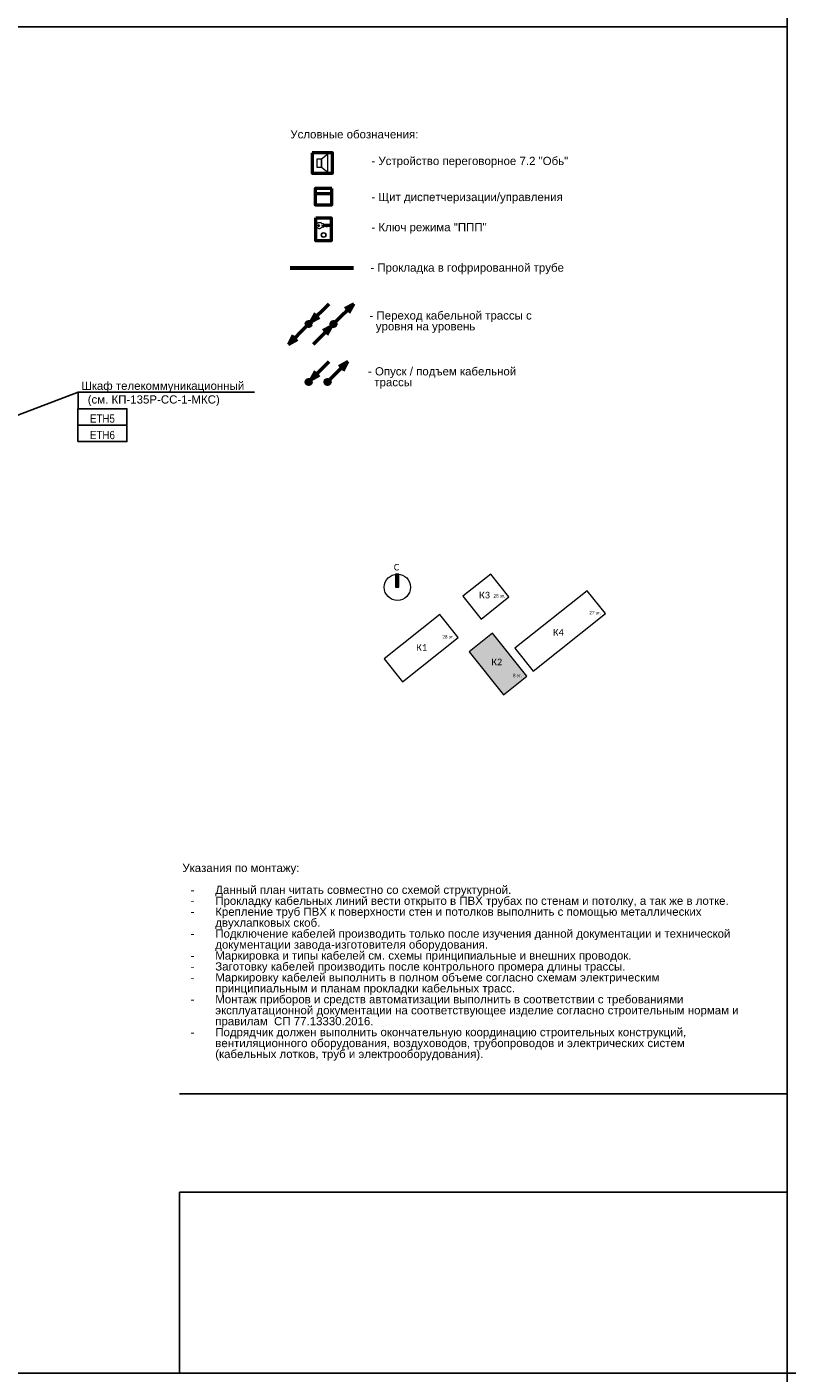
# Model space of a CAD drawing. Header units: millimetres. Extents: x -277772 to 277599, y -59564 to 282085.
# Tile 58 of 192: x -117920 to -94774, y 9064 to 50064. Entities that reach past the tile are written whole.
import ezdxf
from ezdxf import colors
from ezdxf.entities.mleader import LeaderData, LeaderLine
from ezdxf.enums import TextEntityAlignment as Align
from ezdxf.math import Vec2, Vec3

# ---------------------------------------------------------------- set-up
doc = ezdxf.new("R2018")
doc.units = ezdxf.units.MM
doc.set_wipeout_variables(frame=1)
doc.layers.add('EI_HATCH_GALV', color=7, linetype='Continuous')
doc.layers.add('UNPLOTTED', color=2, linetype='Continuous', plot=False)
for name, color, linetype, lineweight in [('КИП_выноска', 6, 'Continuous', 25), ('КИП_прибор', 140, 'Continuous', 50), ('КИП_трасса', 3, 'Continuous', 60), ('Типовые аннотации', 7, 'Continuous', 18)]:
    doc.layers.add(name, color=color, linetype=linetype, lineweight=lineweight)
doc.styles.add('Calibri Light', font='calibril.ttf', dxfattribs={"height": 2})
doc.styles.add('Calibri Light_1', font='calibril.ttf', dxfattribs={"height": 1})
doc.styles.add('CP.Text', font='arial.ttf')
doc.styles.add('GOST 2.304', font='arial.ttf', dxfattribs={"width": 0.85})
doc.linetypes.add('в трубе открыто', pattern='A,10,[133,ltypeshp.shx,S=0.75,R=0,X=-5,Y=2.5],-2.5,[130,ltypeshp.shx,S=2.5,R=-45,X=0,Y=0],-2.5', length=15)

# ---------------------------------------------------------------- blocks, each defined once
blk = doc.blocks.new('*U4')
at = {"color": 0}
blk.add_line((0, 85.08), (-185, 85.08), dxfattribs=at)
for points in [[(0, 410), (0, 0), (-569, 0), (-569, 410)], [(-185, 55.08), (0, 55.08), (0, 0), (-185, 0)]]:
    blk.add_lwpolyline(points, close=True, dxfattribs=at)
blk = doc.blocks.new('_None')
blk = doc.blocks.new('*U68')
at = {"color": 0, "lineweight": 30, "style": 'GOST 2.304', "width": 0.85}
for tag, p in [('ИМЯ_КАБЕЛЯ_3', (7.41, -20.02)), ('ИМЯ_КАБЕЛЯ_4', (7.41, -25.02)), ('ИМЯ_КАБЕЛЯ_5', (7.41, -30.02)), ('ИМЯ_КАБЕЛЯ_6', (7.41, -35.02)), ('ИМЯ_КАБЕЛЯ_7', (7.41, -40.02)), ('ИМЯ_КАБЕЛЯ_8', (7.41, -45.02)), ('ИМЯ_КАБЕЛЯ_9', (7.41, -50.02))]:
    blk.add_attdef(tag, text='', height=2.5, dxfattribs=at).set_placement(p, align=Align.BOTTOM_CENTER)
at = {"linetype": 'Continuous'}
blk.add_wipeout([(-0.05, -5.02), (14.87, -5.02), (14.87, -10.02), (-0.05, -10.02)], dxfattribs=at)
at = {"color": 0}
blk.add_line((-0.05, -10.02), (0, 0), dxfattribs=at)
at = {"color": 0, "linetype": 'Continuous'}
blk.add_lwpolyline([(-0.05, -10.02), (14.87, -10.02), (14.87, -5.02), (-0.05, -5.02)], close=True, dxfattribs=at)
at = {"color": 0, "linetype": 'Continuous', "lineweight": 30, "ltscale": 75, "width": 0.85, "flags": 104}
blk.add_attdef('ПРИМЕЧАНИЕ_1', text='', height=2.5, dxfattribs=at).set_placement((7.41, -3.91), align=Align.BOTTOM_CENTER)
at = {"color": 0, "lineweight": 30, "style": 'GOST 2.304', "width": 0.85}
for tag, p in [('ИМЯ_КАБЕЛЯ_1', (7.41, -10.02)), ('ИМЯ_КАБЕЛЯ_2', (7.41, -15.02))]:
    blk.add_attdef(tag, text='', height=2.5, dxfattribs=at).set_placement(p, align=Align.BOTTOM_CENTER)
at = {"color": 0, "lineweight": 30, "width": 0.85, "flags": 104}
blk.add_attdef('ПРИМЕЧАНИЕ_2', text='', height=2.5, dxfattribs=at).set_placement((7.41, -15.05), align=Align.BOTTOM_CENTER)
blk = doc.blocks.new('*U11')
at = {"color": 0, "lineweight": 30, "style": 'GOST 2.304', "width": 0.85}
for tag, p in [('ИМЯ_КАБЕЛЯ_3', (7.46, -12.5)), ('ИМЯ_КАБЕЛЯ_4', (7.46, -17.5)), ('ИМЯ_КАБЕЛЯ_5', (7.46, -22.5)), ('ИМЯ_КАБЕЛЯ_6', (7.46, -27.5)), ('ИМЯ_КАБЕЛЯ_7', (7.46, -32.5)), ('ИМЯ_КАБЕЛЯ_8', (7.46, -37.5)), ('ИМЯ_КАБЕЛЯ_9', (7.46, -42.5))]:
    blk.add_attdef(tag, text='', height=2.5, dxfattribs=at).set_placement(p, align=Align.BOTTOM_CENTER)
at = {"linetype": 'Continuous'}
blk.add_wipeout([(0, 2.5), (14.92, 2.5), (14.92, -2.5), (0, -2.5)], dxfattribs=at)
at = {"color": 0}
blk.add_line((0, -2.5), (0, 0), dxfattribs=at)
at = {"color": 0, "linetype": 'Continuous'}
blk.add_lwpolyline([(0, -2.5), (14.92, -2.5), (14.92, 2.5), (0, 2.5)], close=True, dxfattribs=at)
at = {"color": 0, "linetype": 'Continuous', "lineweight": 30, "ltscale": 75, "width": 0.85, "flags": 104}
blk.add_attdef('ПРИМЕЧАНИЕ_1', text='', height=2.5, dxfattribs=at).set_placement((7.46, 3.61), align=Align.BOTTOM_CENTER)
at = {"color": 0, "lineweight": 30, "style": 'GOST 2.304', "width": 0.85}
for tag, p in [('ИМЯ_КАБЕЛЯ_1', (7.46, -2.5)), ('ИМЯ_КАБЕЛЯ_2', (7.46, -7.5))]:
    blk.add_attdef(tag, text='', height=2.5, dxfattribs=at).set_placement(p, align=Align.BOTTOM_CENTER)
at = {"color": 0, "lineweight": 30, "width": 0.85, "flags": 104}
blk.add_attdef('ПРИМЕЧАНИЕ_2', text='', height=2.5, dxfattribs=at).set_placement((7.46, -7.53), align=Align.BOTTOM_CENTER)
blk = doc.blocks.new('Bag_K02')
at = {"layer": 'EI_HATCH_GALV', "ltscale": 100}
h = blk.add_hatch(dxfattribs=at)
h.set_pattern_fill('ANGLE', color=256)
h.set_pattern_definition([(0, (120901.1944, 21694.9894), (0, 6.985), [5.08, -1.905]), (90, (120901.1944, 21694.9894), (-6.985, 4e-16), [5.08, -1.905])])
h.paths.add_polyline_path([(2742, 1477), (2034, 913), (3076, -395), (3784, 168)])
h.paths.add_polyline_path([(3571, 71), (3659, 71), (3659, 313), (3571, 313)], flags=24)
h.paths.add_polyline_path([(3445, 71), (3626, 71), (3626, 313), (3445, 313)], flags=24)
h.paths.add_polyline_path([(3332, 71), (3461, 71), (3461, 313), (3332, 313)], flags=24)
h.paths.add_polyline_path([(2808, 368), (3068, 368), (3068, 853), (2808, 853)], flags=24)
h.paths.add_polyline_path([(2627, 368), (2895, 368), (2895, 853), (2627, 853)], flags=24)
at = {"layer": 'Типовые аннотации', "lineweight": 9}
blk.add_hatch(color=256, dxfattribs=at).paths.add_polyline_path([(-114, 2878), (-214, 2878), (-214, 3278), (-114, 3278)])
at = {"layer": 'Типовые аннотации'}
for p, q in [((-114, 3278), (-214, 3278)), ((-214, 3278), (-214, 2878)), ((-214, 2878), (-114, 2878)), ((-114, 2878), (-114, 3278)), ((1139, 2045), (-554, 696)), ((1694, 1349), (1139, 2045)), ((0, 0), (1694, 1349)), ((-554, 696), (0, 0))]:
    blk.add_line(p, q, dxfattribs=at)
at = {"layer": 'Типовые аннотации', "lineweight": 9}
for p, q in [((2688, 3278), (1840, 2602)), ((3243, 2582), (2688, 3278)), ((1840, 2602), (2394, 1906)), ((2394, 1906), (3243, 2582)), ((5623, 2771), (3425, 1020)), ((6178, 2074), (5623, 2771)), ((3979, 324), (6178, 2074)), ((1139, 2045), (-554, 696)), ((1694, 1349), (1139, 2045)), ((0, 0), (1694, 1349)), ((2742, 1477), (2034, 913)), ((3784, 168), (2742, 1477)), ((2034, 913), (3076, -395)), ((3425, 1020), (3979, 324)), ((-554, 696), (0, 0)), ((3076, -395), (3784, 168))]:
    blk.add_line(p, q, dxfattribs=at)
at = {"layer": 'Типовые аннотации'}
blk.add_circle((-154, 2878), 400, dxfattribs=at)
at = {"layer": 'Типовые аннотации', "lineweight": 9, "attachment_point": 1}
for s, insert, char_height, width, style in [('\\fCalibri Light|b0|i0|c204|p34|;C', (-263, 3589), 200, 208.44, 'Calibri Light'), ('\\fCalibri Light|b0|i0|c204|p34|;К', (2335, 2739), 200, 208.44, 'Calibri Light'), ('\\fCalibri Light|b0|i0|c204|p34|;3', (2507, 2739), 200, 192.41, 'Calibri Light'), ('28 ', (2770, 2665), 100, 232.49, 'Calibri Light_1'), ('эт', (2962, 2665), 100, 160.34, 'Calibri Light_1'), ('\\fCalibri Light|b0|i0|c204|p34|;.', (3094, 2665), 100, 48.1, 'Calibri Light_1'), ('27 ', (5689, 2152), 100, 232.49, 'Calibri Light_1'), ('эт', (5880, 2152), 100, 160.34, 'Calibri Light_1'), ('\\fCalibri Light|b0|i0|c204|p34|;.', (6013, 2152), 100, 48.1, 'Calibri Light_1'), ('28 ', (1214, 1420), 100, 232.49, 'Calibri Light_1'), ('28 ', (1214, 1420), 100, 232.49, 'Calibri Light_1'), ('эт', (1406, 1420), 100, 160.34, 'Calibri Light_1'), ('эт', (1406, 1420), 100, 160.34, 'Calibri Light_1'), ('\\fCalibri Light|b0|i0|c204|p34|;.', (1538, 1420), 100, 48.1, 'Calibri Light_1'), ('\\fCalibri Light|b0|i0|c204|p34|;.', (1538, 1420), 100, 48.1, 'Calibri Light_1'), ('\\fCalibri Light|b0|i0|c204|p34|;К', (4582, 1605), 200, 208.44, 'Calibri Light'), ('\\fCalibri Light|b0|i0|c204|p34|;4', (4754, 1605), 200, 192.41, 'Calibri Light'), ('\\fCalibri Light|b0|i0|c204|p34|;К', (419, 1144), 200, 208.44, 'Calibri Light'), ('\\fCalibri Light|b0|i0|c204|p34|;К', (419, 1144), 200, 208.44, 'Calibri Light'), ('\\fCalibri Light|b0|i0|c204|p34|;1', (591, 1144), 200, 192.41, 'Calibri Light'), ('\\fCalibri Light|b0|i0|c204|p34|;1', (591, 1144), 200, 192.41, 'Calibri Light'), ('\\fCalibri Light|b0|i0|c204|p34|;К', (2706, 703), 200, 208.44, 'Calibri Light'), ('\\fCalibri Light|b0|i0|c204|p34|;2', (2878, 703), 200, 192.41, 'Calibri Light'), ('8 ', (3364, 238), 100, 136.29, 'Calibri Light_1'), ('эт', (3476, 238), 100, 160.34, 'Calibri Light_1'), ('\\fCalibri Light|b0|i0|c204|p34|;.', (3608, 238), 100, 48.1, 'Calibri Light_1')]:
    blk.add_mtext(s, dxfattribs=dict(at, insert=insert, char_height=char_height, width=width, style=style))
blk = doc.blocks.new('A$C449d8904')
blk.add_lwpolyline([(0, 309), (0, 0), (307, 0), (307, 309)], close=True)
at = {"lineweight": 18}
for points in [[(70, 216), (70, 91), (140, 91), (140, 216)], [(237, 17), (237, 292), (140, 216), (140, 91)]]:
    blk.add_lwpolyline(points, close=True, dxfattribs=at)
blk = doc.blocks.new('*U13')
at = {"lineweight": 50}
h = blk.add_hatch(color=256, dxfattribs=at)
h.dxf.hatch_style = 1
edge = h.paths.add_edge_path()
edge.add_arc((0, 0), 0.75, 45, 405)
for q in [(6.19, 6.19), (2.02, 3.29), (3.29, 2.02)]:
    blk.add_line((0.53, 0.53), q, dxfattribs=at)
blk.add_circle((0, 0), 0.75, dxfattribs=at)
blk = doc.blocks.new('*U35')
at = {"lineweight": 50}
h = blk.add_hatch(color=256, dxfattribs=at)
h.dxf.hatch_style = 1
edge = h.paths.add_edge_path()
edge.add_arc((0, 0), 0.75, 45, 405)
for p, q in [((0.53, 0.53), (6.19, 6.19)), ((6.19, 6.19), (3.43, 4.7)), ((6.19, 6.19), (4.7, 3.43))]:
    blk.add_line(p, q, dxfattribs=at)
blk.add_circle((0, 0), 0.75, dxfattribs=at)
blk = doc.blocks.new('*U36')
at = {"lineweight": 50}
h = blk.add_hatch(color=256, dxfattribs=at)
h.dxf.hatch_style = 1
edge = h.paths.add_edge_path()
edge.add_arc((0, 0), 0.75, -135, 225)
for p, q in [((-0.53, -0.53), (-6.19, -6.19)), ((-6.19, -6.19), (-4.7, -3.43)), ((-6.19, -6.19), (-3.43, -4.7))]:
    blk.add_line(p, q, dxfattribs=at)
blk.add_circle((0, 0), 0.75, dxfattribs=at)
blk = doc.blocks.new('*U37')
at = {"lineweight": 50}
h = blk.add_hatch(color=256, dxfattribs=at)
h.dxf.hatch_style = 1
edge = h.paths.add_edge_path()
edge.add_arc((0, 0), 0.75, -135, 225)
for q in [(-6.19, -6.19), (-3.29, -2.02), (-2.02, -3.29)]:
    blk.add_line((-0.53, -0.53), q, dxfattribs=at)
blk.add_circle((0, 0), 0.75, dxfattribs=at)
blk = doc.blocks.new('Шкаф')
at = {"linetype": 'Continuous'}
blk.add_wipeout([(-2.5, -2.5), (-2.5, 2.5), (2.5, 2.5), (2.5, -2.5)], dxfattribs=at)
at = {"color": 0, "linetype": 'Continuous'}
for points in [[(-2.5, -2.5), (2.5, -2.5), (2.5, 2.5), (-2.5, 2.5)], [(-2.5, -2.5), (2.5, -2.5), (2.5, -1), (-2.5, -1)]]:
    blk.add_lwpolyline(points, close=True, dxfattribs=at)
blk = doc.blocks.new('A$C5ef3676d')
blk.add_lwpolyline([(0, 470), (307, 470), (307, 0), (0, 0)], close=True)
at = {"lineweight": 18}
for points in [[(284, 309), (135, 309), (119, 315), (292, 315)], [(125, 345), (140, 356), (146, 356), (150, 353), (150, 339), (275, 339), (296, 324), (296, 320), (269, 294), (254, 294), (243, 305), (226, 288), (224, 288)], [(220, 288), (216, 288), (199, 303), (182, 286), (169, 298), (150, 298), (150, 275), (146, 273), (125, 284)]]:
    blk.add_lwpolyline(points, dxfattribs=at)
at = {"lineweight": 25}
blk.add_lwpolyline([(220, 288), (222, 292), (224, 288)], dxfattribs=at)
blk.add_circle((56, 314), 13.8, dxfattribs=at)
at = {"lineweight": 18}
for radius in [49.7, 41.3]:
    blk.add_circle((156, 122), radius, dxfattribs=at)
for points, knots in [([(15, 314), (15, 323), (16, 332), (23, 349), (28, 356), (37, 366), (41, 369), (50, 374), (54, 376), (59, 377)], [0, 0, 0, 0, 0.547336, 0.547336, 1.063434, 1.063434, 1.361474, 1.361474, 1.660846, 1.660846, 1.660846, 1.660846]), ([(59, 252), (53, 253), (46, 256), (35, 265), (30, 271), (22, 282), (19, 288), (16, 301), (15, 307), (15, 314)], [0, 0, 0, 0, 0.417934, 0.417934, 0.875269, 0.875269, 1.256039, 1.256039, 1.653364, 1.653364, 1.653364, 1.653364]), ([(59, 377), (66, 379), (72, 379), (86, 378), (93, 376), (104, 369), (109, 365), (118, 356), (122, 350), (125, 344)], [0, 0, 0, 0, 0.41198, 0.41198, 0.823657, 0.823657, 1.201793, 1.201793, 1.602028, 1.602028, 1.602028, 1.602028]), ([(125, 285), (121, 277), (116, 270), (104, 259), (98, 255), (86, 251), (81, 250), (70, 250), (65, 250), (59, 252)], [0, 0, 0, 0, 0.510094, 0.510094, 0.964236, 0.964236, 1.282131, 1.282131, 1.607848, 1.607848, 1.607848, 1.607848])]:
    blk.add_open_spline(points, degree=3, knots=knots, dxfattribs=at)

msp = doc.modelspace()

# ---------------------------------------------------------------- linework, layer by layer
at = {"layer": 'UNPLOTTED', "color": 1, "ltscale": 100}
for p, direction in [((-94774, -23502), (0, 1)), ((-94774, 9064), (1, 0))]:
    msp.add_xline(p, direction, dxfattribs=at)
at = {"layer": 'КИП_трасса', "linetype": 'в трубе открыто', "ltscale": 100}
msp.add_line((-109901, 42722), (-107976, 42722), dxfattribs=at)

# ---------------------------------------------------------------- block references
at = {"layer": 'UNPLOTTED', "xscale": 100, "yscale": 100, "zscale": 100}
msp.add_blockref('*U4', (-94774, 9064), dxfattribs=at)
at = {"layer": 'КИП_выноска', "xscale": 100, "yscale": 100, "zscale": 100}
for name, p in [('*U13', (-109340, 41015)), ('*U35', (-108584, 41015)), ('*U36', (-109340, 41015)), ('*U37', (-108584, 41015)), ('*U13', (-109340, 39251)), ('*U35', (-108765, 39251))]:
    msp.add_blockref(name, p, dxfattribs=at)
at = {"layer": 'КИП_прибор'}
for name, p, xscale, yscale, zscale in [('A$C449d8904', (-109233, 45607), 2, 2, 2), ('A$C5ef3676d', (-109120, 43544), 1.5, 1.5, 1.5)]:
    msp.add_blockref(name, p, dxfattribs=dict(at, xscale=xscale, yscale=yscale, zscale=zscale))
at = {"layer": 'КИП_трасса', "linetype": 'в трубе открыто'}
msp.add_blockref('Bag_K02', (-106485, 30120), dxfattribs=at)

# ---------------------------------------------------------------- texts
at = {"style": 'CP.Text'}
msp.add_text('Условные обозначения:', height=250, dxfattribs=at).set_placement((-109900, 46794), align=Align.MIDDLE_LEFT)
at = {"char_height": 250, "style": 'CP.Text'}
for s, insert, width, attachment_point, line_spacing_factor in [('- Устройство переговорное 7.2 "Обь"', (-107432, 45945), 7645.45, 4, 0.9), ('- Щит диспетчеризации/управления', (-107432, 44846), 7645.45, 4, 0.9), ('- Ключ режима "ППП"', (-107432, 43928), 7645.45, 4, 0.9), ('- Прокладка в гофрированной трубе', (-107463, 42696), 7645.45, 4, 0.9), ('Указания по монтажу:\\P\\P\\pxi-3,l4,t4;-^IДанный план читать совместно со схемой структурной.\\P-^IПрокладку кабельных линий вести открыто в ПВХ трубах по стенам и потолку, а так же в лотке.\\P-^IКрепление труб ПВХ к поверхности стен и потолков выполнить с помощью металлических двухлапковых скоб.\\P-^IПодключение кабелей производить только после изучения данной документации и технической документации завода-изготовителя оборудования.\\P-^IМаркировка и типы кабелей см. схемы принципиальные и внешних проводок.\\P-^IЗаготовку кабелей производить после контрольного промера длины трассы.\\P-^IМаркировку кабелей выполнить в полном объеме согласно схемам электрическим принципиальным и планам прокладки кабельных трасс.\\P-^IМонтаж приборов и средств автоматизации выполнить в соответствии с требованиями эксплуатационной документации на соответствующее изделие согласно строительным нормам и правилам  СП 77.13330.2016.\\P-^IПодрядчик должен выполнить окончательную координацию строительных конструкций, вентиляционного оборудования, воздуховодов, трубопроводов и электрических систем (кабельных лотков, труб и электрооборудования).', (-113186, 24575), 17195.48, 1, 0.8)]:
    msp.add_mtext(s, dxfattribs=dict(at, insert=insert, width=width, attachment_point=attachment_point, line_spacing_factor=line_spacing_factor))
at = {"linetype": 'Continuous', "char_height": 250, "width": 5658.48, "attachment_point": 4, "line_spacing_factor": 0.792, "style": 'CP.Text'}
for s, insert in [('- Переход кабельной трассы с   \\P  уровня на уровень', (-107490, 41074)), ('- Опуск / подъем кабельной\\P  трассы ', (-107536, 39372))]:
    msp.add_mtext(s, dxfattribs=dict(at, insert=insert))

# ---------------------------------------------------------------- leaders
at = {"layer": 'КИП_выноска'}
ml = msp.add_multileader_mtext('Standard', dxfattribs=at)
ml.set_content('\\pxt12;Шкаф телекоммуникационный\\P  (см. КП-135Р-СС-1-МКС)', color=256, style='CP.Text')
ml.set_leader_properties(color=256, linetype='ByLayer', lineweight=-1)
ml.set_arrow_properties(name='NONE')
ml.build(insert=Vec2(0, 0))
ml.multileader.update_dxf_attribs({"has_dogleg": 0, "text_left_attachment_type": 6, "text_right_attachment_type": 6, "dogleg_length": 0.5, "arrow_head_size": 300})
ctx = ml.context
ctx.base_point, ctx.char_height, ctx.arrow_head_size, ctx.landing_gap_size, ctx.plane_origin = Vec3(-116363, 38936), 250, 300, 100, Vec3(-113844, 36276)
ctx.left_attachment, ctx.right_attachment = 6, 6
notes = []
notes.append((ctx, [(0, (1, 1, 0), (-116363, 38936), (1, 0), 0.5, [(0, [(-119244, 37847)], 0, [])])]))
ctx.mtext.insert, ctx.mtext.width, ctx.mtext.defined_height, ctx.mtext.flow_direction = Vec3(-116263, 39260), 5412.48, 319, 5
for ctx, leaders in notes:
    for number, flags, end, landing, length, lines in leaders:
        leader = LeaderData()
        leader.index, (leader.has_last_leader_line, leader.has_dogleg_vector, leader.attachment_direction) = number, flags
        leader.last_leader_point, leader.dogleg_vector, leader.dogleg_length = Vec3(end), Vec3(landing), length
        for number, points, colour, breaks in lines:
            line = LeaderLine()
            line.index, line.vertices, line.color, line.breaks = number, Vec3.list(points), colors.encode_raw_color(colour), breaks
            leader.lines.append(line)
        ctx.leaders.append(leader)

# ---------------------------------------------------------------- next in the draw order: block references
ref = msp.add_blockref('*U68', (-116363, 38936), dxfattribs=dict(at, xscale=100, yscale=100, zscale=100))
lines = msp.add_mtext('\\W0.8500;', dxfattribs={"layer": '0', "color": 0, "linetype": 'Continuous', "lineweight": 30, "ltscale": 75, "insert": (-115621, 38546), "char_height": 2.5, "attachment_point": 1})
ref.add_attrib('ПРИМЕЧАНИЕ_1', '', (-115621, 38546), dxfattribs={"flags": 104}).embed_mtext(lines)
ref.add_attrib('ИМЯ_КАБЕЛЯ_1', 'ETH5', dxfattribs={"layer": '0', "color": 0, "lineweight": 30, "height": 250, "style": 'GOST 2.304', "width": 0.85}).set_placement((-115621, 37935), align=Align.BOTTOM_CENTER)
lines = msp.add_mtext('\\W0.8500;', dxfattribs={"layer": '0', "color": 0, "lineweight": 30, "insert": (-115621, 37431), "char_height": 2.5, "attachment_point": 1})
ref.add_attrib('ПРИМЕЧАНИЕ_2', '', (-115621, 37431), dxfattribs={"flags": 104}).embed_mtext(lines)
at = {"layer": 'КИП_прибор', "linetype": 'ByBlock', "xscale": 100, "yscale": 100, "zscale": 100, "rotation": 180}
msp.add_blockref('Шкаф', (-108890, 44894), dxfattribs=at)

# ---------------------------------------------------------------- next in the draw order: block references
at = {"layer": 'КИП_выноска'}
ref = msp.add_blockref('*U11', (-116367, 37685), dxfattribs=dict(at, xscale=100, yscale=100, zscale=100))
lines = msp.add_mtext('\\W0.8500;', dxfattribs={"layer": '0', "color": 0, "linetype": 'Continuous', "lineweight": 30, "ltscale": 75, "insert": (-115621, 38046), "char_height": 2.5, "attachment_point": 1})
ref.add_attrib('ПРИМЕЧАНИЕ_1', '', (-115621, 38046), dxfattribs={"flags": 104}).embed_mtext(lines)
ref.add_attrib('ИМЯ_КАБЕЛЯ_1', 'ETH6', dxfattribs={"layer": '0', "color": 0, "lineweight": 30, "height": 250, "style": 'GOST 2.304', "width": 0.85}).set_placement((-115621, 37435), align=Align.BOTTOM_CENTER)
lines = msp.add_mtext('\\W0.8500;', dxfattribs={"layer": '0', "color": 0, "lineweight": 30, "insert": (-115621, 36931), "char_height": 2.5, "attachment_point": 1})
ref.add_attrib('ПРИМЕЧАНИЕ_2', '', (-115621, 36931), dxfattribs={"flags": 104}).embed_mtext(lines)

doc.saveas('drawing.dxf')
